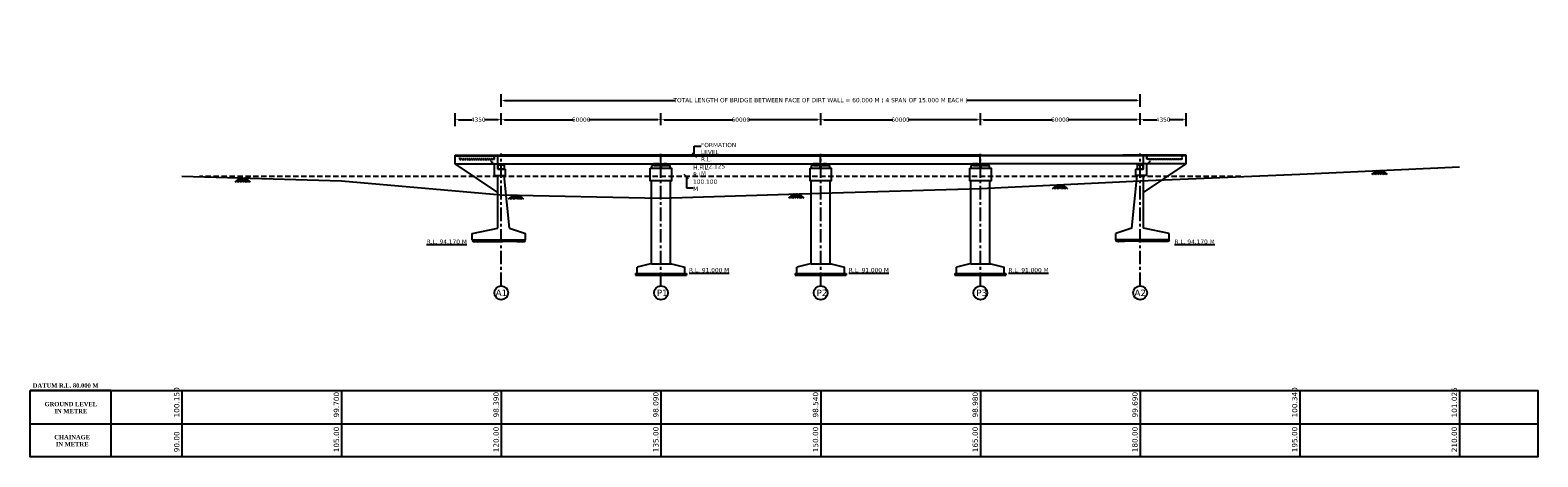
# Model space of a CAD drawing. Header units: millimetres. Extents: x -7746077780 to -3844657605, y -13315294818 to -6656873469.
# Tile 1 of 129: x -7746077780 to -7746006975, y -13315294818 to -13315274785. Entities that reach past the tile are written whole.
import ezdxf

# ---------------------------------------------------------------- set-up
doc = ezdxf.new("R2010")
doc.units = ezdxf.units.MM
doc.header["$MEASUREMENT"] = 0
doc.header["$PDMODE"] = 2
for name, pattern in [('CENTER', [50.8, 31.75, -6.35, 6.35, -6.35]), ('HIDDEN', [0.375, 0.25, -0.125]), ('HIDDEN2', [4.7625, 3.175, -1.5875])]:
    doc.linetypes.add(name, pattern=pattern)
for name, color, linetype in [('CHAINAGE', 7, 'Continuous'), ('GROUND_LVL', 114, 'Continuous'), ('H.F.L.', 7, 'Continuous'), ('TEX', 6, 'Continuous'), ('TEXT', 7, 'Continuous')]:
    doc.layers.add(name, color=color, linetype=linetype)
doc.layers.add('DIMENTION', color=7, linetype='Continuous', lineweight=9)
doc.styles.get("Standard").update_dxf_attribs({"font": 'verdana.ttf', "height": 250})
doc.dimstyles.new('ISO-25', dxfattribs={"dimtxt": 250, "dimasz": 200, "dimexe": 200, "dimexo": 200, "dimgap": 0.02, "dimtad": 0, "dimtih": 1, "dimtoh": 1, "dimdec": 0, "dimdsep": 46, "dimtxsty": 'Standard', "dimblk": 'OBLIQUE', "dimcen": 150, "dimclrd": 1, "dimclre": 1, "dimclrt": 1, "dimadec": 0, "dimazin": 0, "dimtfac": 1, "dimtdec": 0, "dimtmove": 2, "dimatfit": 3, "dimldrblk": 'OBLIQUE', "dimfxl": 0, "dimarcsym": 0})
doc.dimstyles.new('ISO-25--------8', dxfattribs={"dimtxt": 200, "dimasz": 150, "dimexe": 300, "dimexo": 300, "dimgap": 0.02, "dimtad": 0, "dimtih": 1, "dimtoh": 1, "dimdec": 0, "dimlfac": 8, "dimdsep": 46, "dimtxsty": 'Standard', "dimcen": 150, "dimclrd": 1, "dimclre": 1, "dimclrt": 1, "dimadec": 0, "dimazin": 0, "dimtfac": 1, "dimtdec": 0, "dimtmove": 2, "dimatfit": 3, "dimfxl": 0, "dimarcsym": 0})

# ---------------------------------------------------------------- blocks, each defined once
blk = doc.blocks.new('*D125')
at = {"layer": 'Defpoints', "color": 0, "ltscale": 20, "transparency": 16777216}
for p in [(-7746025655.14999, -13315278089.02644), (-7746055655.14999, -13315278689.02644), (-7746025655.14999, -13315278689.02644)]:
    blk.add_point(p, dxfattribs=at)
at = {"layer": 'TEX', "color": 1, "lineweight": -2, "ltscale": 20, "transparency": 16777216}
for p, q in [((-7746055655.14999, -13315278389.02644), (-7746055655.14999, -13315277789.02644)), ((-7746055505.14999, -13315278089.02644), (-7746047499.366096, -13315278089.02644)), ((-7746025805.14999, -13315278089.02644), (-7746033810.933884, -13315278089.02644)), ((-7746025655.14999, -13315278389.02644), (-7746025655.14999, -13315277789.02644))]:
    blk.add_line(p, q, dxfattribs=at)
at = {"layer": 'TEX', "color": 1, "ltscale": 20, "transparency": 16777216}
for points in [[(-7746055505.14999, -13315278064.02644), (-7746055505.14999, -13315278114.02644), (-7746055655.14999, -13315278089.02644)], [(-7746025805.14999, -13315278064.02644), (-7746025805.14999, -13315278114.02644), (-7746025655.14999, -13315278089.02644)]]:
    blk.add_solid(points, dxfattribs=at)
at = {"layer": 'TEX', "color": 1, "ltscale": 20, "transparency": 16777216, "insert": (-7746040655.14999, -13315278089.02644), "char_height": 200, "attachment_point": 5}
blk.add_mtext('TOTAL LENGTH OF BRIDGE BETWEEN FACE OF DIRT WALL = 60.000 M ( 4 SPAN OF 15.000 M EACH )', dxfattribs=at)
blk = doc.blocks.new('*D119')
at = {"layer": 'Defpoints', "color": 0, "ltscale": 20, "transparency": 16777216}
for p in [(-7746055655.14999, -13315278989.02644), (-7746057820.89999, -13315279598.513109), (-7746055655.14999, -13315279526.013109)]:
    blk.add_point(p, dxfattribs=at)
at = {"layer": 'TEX', "color": 1, "lineweight": -2, "ltscale": 20, "transparency": 16777216}
for p, q in [((-7746057820.89999, -13315279298.513109), (-7746057820.89999, -13315278689.02644)), ((-7746055655.14999, -13315279226.013109), (-7746055655.14999, -13315278689.02644)), ((-7746057670.89999, -13315278989.02644), (-7746057025.788321, -13315278989.02644)), ((-7746055805.14999, -13315278989.02644), (-7746056450.26166, -13315278989.02644))]:
    blk.add_line(p, q, dxfattribs=at)
at = {"layer": 'TEX', "color": 1, "ltscale": 20, "transparency": 16777216}
for points in [[(-7746057670.89999, -13315278964.02644), (-7746057670.89999, -13315279014.02644), (-7746057820.89999, -13315278989.02644)], [(-7746055805.14999, -13315278964.02644), (-7746055805.14999, -13315279014.02644), (-7746055655.14999, -13315278989.02644)]]:
    blk.add_solid(points, dxfattribs=at)
at = {"layer": 'TEX', "color": 1, "ltscale": 20, "transparency": 16777216, "insert": (-7746056738.02499, -13315278989.02644), "char_height": 200, "attachment_point": 5}
blk.add_mtext('4350', dxfattribs=at)
blk = doc.blocks.new('*D120')
at = {"layer": 'Defpoints', "color": 0, "ltscale": 20, "transparency": 16777216}
for p in [(-7746048155.14999, -13315278989.02644), (-7746055655.14999, -13315279526.013109), (-7746048155.14999, -13315279548.323099)]:
    blk.add_point(p, dxfattribs=at)
at = {"layer": 'TEX', "color": 1, "lineweight": -2, "ltscale": 20, "transparency": 16777216}
for p, q in [((-7746055655.14999, -13315279226.013109), (-7746055655.14999, -13315278689.02644)), ((-7746048155.14999, -13315279248.323099), (-7746048155.14999, -13315278689.02644)), ((-7746055505.14999, -13315278989.02644), (-7746052262.704237, -13315278989.02644)), ((-7746048305.14999, -13315278989.02644), (-7746051547.595743, -13315278989.02644))]:
    blk.add_line(p, q, dxfattribs=at)
at = {"layer": 'TEX', "color": 1, "ltscale": 20, "transparency": 16777216}
for points in [[(-7746055505.14999, -13315278964.02644), (-7746055505.14999, -13315279014.02644), (-7746055655.14999, -13315278989.02644)], [(-7746048305.14999, -13315278964.02644), (-7746048305.14999, -13315279014.02644), (-7746048155.14999, -13315278989.02644)]]:
    blk.add_solid(points, dxfattribs=at)
at = {"layer": 'TEX', "color": 1, "ltscale": 20, "transparency": 16777216, "insert": (-7746051905.14999, -13315278989.02644), "char_height": 200, "attachment_point": 5}
blk.add_mtext('60000', dxfattribs=at)
blk = doc.blocks.new('*D121')
at = {"layer": 'Defpoints', "color": 0, "ltscale": 20, "transparency": 16777216}
for p in [(-7746040655.14999, -13315278989.02644), (-7746048155.14999, -13315279548.323099), (-7746040655.14999, -13315279548.323099)]:
    blk.add_point(p, dxfattribs=at)
at = {"layer": 'TEX', "color": 1, "lineweight": -2, "ltscale": 20, "transparency": 16777216}
for p, q in [((-7746048155.14999, -13315279248.323099), (-7746048155.14999, -13315278689.02644)), ((-7746040655.14999, -13315279248.323099), (-7746040655.14999, -13315278689.02644)), ((-7746048005.14999, -13315278989.02644), (-7746044762.704237, -13315278989.02644)), ((-7746040805.14999, -13315278989.02644), (-7746044047.595743, -13315278989.02644))]:
    blk.add_line(p, q, dxfattribs=at)
at = {"layer": 'TEX', "color": 1, "ltscale": 20, "transparency": 16777216}
for points in [[(-7746048005.14999, -13315278964.02644), (-7746048005.14999, -13315279014.02644), (-7746048155.14999, -13315278989.02644)], [(-7746040805.14999, -13315278964.02644), (-7746040805.14999, -13315279014.02644), (-7746040655.14999, -13315278989.02644)]]:
    blk.add_solid(points, dxfattribs=at)
at = {"layer": 'TEX', "color": 1, "ltscale": 20, "transparency": 16777216, "insert": (-7746044405.14999, -13315278989.02644), "char_height": 200, "attachment_point": 5}
blk.add_mtext('60000', dxfattribs=at)
blk = doc.blocks.new('*D122')
at = {"layer": 'Defpoints', "color": 0, "ltscale": 20, "transparency": 16777216}
for p in [(-7746033155.14999, -13315278989.02644), (-7746040655.14999, -13315279548.323099), (-7746033155.14999, -13315279548.323099)]:
    blk.add_point(p, dxfattribs=at)
at = {"layer": 'TEX', "color": 1, "lineweight": -2, "ltscale": 20, "transparency": 16777216}
for p, q in [((-7746040655.14999, -13315279248.323099), (-7746040655.14999, -13315278689.02644)), ((-7746033155.14999, -13315279248.323099), (-7746033155.14999, -13315278689.02644)), ((-7746040505.14999, -13315278989.02644), (-7746037262.704237, -13315278989.02644)), ((-7746033305.14999, -13315278989.02644), (-7746036547.595743, -13315278989.02644))]:
    blk.add_line(p, q, dxfattribs=at)
at = {"layer": 'TEX', "color": 1, "ltscale": 20, "transparency": 16777216}
for points in [[(-7746040505.14999, -13315278964.02644), (-7746040505.14999, -13315279014.02644), (-7746040655.14999, -13315278989.02644)], [(-7746033305.14999, -13315278964.02644), (-7746033305.14999, -13315279014.02644), (-7746033155.14999, -13315278989.02644)]]:
    blk.add_solid(points, dxfattribs=at)
at = {"layer": 'TEX', "color": 1, "ltscale": 20, "transparency": 16777216, "insert": (-7746036905.14999, -13315278989.02644), "char_height": 200, "attachment_point": 5}
blk.add_mtext('60000', dxfattribs=at)
blk = doc.blocks.new('*D123')
at = {"layer": 'Defpoints', "color": 0, "ltscale": 20, "transparency": 16777216}
for p in [(-7746025655.14999, -13315278989.02644), (-7746033155.14999, -13315279548.323099), (-7746025655.14999, -13315279526.013109)]:
    blk.add_point(p, dxfattribs=at)
at = {"layer": 'TEX', "color": 1, "lineweight": -2, "ltscale": 20, "transparency": 16777216}
for p, q in [((-7746033155.14999, -13315279248.323099), (-7746033155.14999, -13315278689.02644)), ((-7746025655.14999, -13315279226.013109), (-7746025655.14999, -13315278689.02644)), ((-7746033005.14999, -13315278989.02644), (-7746029762.704237, -13315278989.02644)), ((-7746025805.14999, -13315278989.02644), (-7746029047.595743, -13315278989.02644))]:
    blk.add_line(p, q, dxfattribs=at)
at = {"layer": 'TEX', "color": 1, "ltscale": 20, "transparency": 16777216}
for points in [[(-7746033005.14999, -13315278964.02644), (-7746033005.14999, -13315279014.02644), (-7746033155.14999, -13315278989.02644)], [(-7746025805.14999, -13315278964.02644), (-7746025805.14999, -13315279014.02644), (-7746025655.14999, -13315278989.02644)]]:
    blk.add_solid(points, dxfattribs=at)
at = {"layer": 'TEX', "color": 1, "ltscale": 20, "transparency": 16777216, "insert": (-7746029405.14999, -13315278989.02644), "char_height": 200, "attachment_point": 5}
blk.add_mtext('60000', dxfattribs=at)
blk = doc.blocks.new('*D124')
at = {"layer": 'Defpoints', "color": 0, "ltscale": 20, "transparency": 16777216}
for p in [(-7746025655.14999, -13315278989.02644), (-7746025655.14999, -13315279526.013109), (-7746023489.39999, -13315279598.513109)]:
    blk.add_point(p, dxfattribs=at)
at = {"layer": 'TEX', "color": 1, "lineweight": -2, "ltscale": 20, "transparency": 16777216}
for p, q in [((-7746025655.14999, -13315279226.013109), (-7746025655.14999, -13315278689.02644)), ((-7746023489.39999, -13315279298.513109), (-7746023489.39999, -13315278689.02644)), ((-7746025505.14999, -13315278989.02644), (-7746024860.038321, -13315278989.02644)), ((-7746023639.39999, -13315278989.02644), (-7746024284.51166, -13315278989.02644))]:
    blk.add_line(p, q, dxfattribs=at)
at = {"layer": 'TEX', "color": 1, "ltscale": 20, "transparency": 16777216}
for points in [[(-7746025505.14999, -13315278964.02644), (-7746025505.14999, -13315279014.02644), (-7746025655.14999, -13315278989.02644)], [(-7746023639.39999, -13315278964.02644), (-7746023639.39999, -13315279014.02644), (-7746023489.39999, -13315278989.02644)]]:
    blk.add_solid(points, dxfattribs=at)
at = {"layer": 'TEX', "color": 1, "ltscale": 20, "transparency": 16777216, "insert": (-7746024572.27499, -13315278989.02644), "char_height": 200, "attachment_point": 5}
blk.add_mtext('4350', dxfattribs=at)

msp = doc.modelspace()

# ---------------------------------------------------------------- hatches: boundary and pattern name
at = {"linetype": 'Continuous', "ltscale": 0.05}
h = msp.add_hatch(dxfattribs=at)
h.set_pattern_fill('ANSI31', color=252, scale=100, style=0)
h.set_pattern_definition([(135, (-9682580440.287, -9986459613.323), (8.83883476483, 8.83883476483), [])])
h.paths.add_polyline_path([(-7746048260.14999, -13315281061.039221), (-7746048260.14999, -13315281136.039221), (-7746048435.14999, -13315281136.039221), (-7746048435.14999, -13315281061.039221)])
h.paths.add_polyline_path([(-7746048435.14999, -13315281136.039221), (-7746048510.14999, -13315281136.039221), (-7746048510.14999, -13315281061.039221), (-7746048435.14999, -13315281061.039221)])
h = msp.add_hatch(dxfattribs=at)
h.set_pattern_fill('ANSI31', color=252, scale=100, style=0)
h.set_pattern_definition([(45, (-5809515870.013, -9986459613.323), (-8.83883476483, 8.83883476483), [])])
h.paths.add_polyline_path([(-7746048050.14999, -13315281061.039221), (-7746048050.14999, -13315281136.039221), (-7746047875.14999, -13315281136.039221), (-7746047875.14999, -13315281061.039221)])
h.paths.add_polyline_path([(-7746047875.14999, -13315281136.039221), (-7746047800.14999, -13315281136.039221), (-7746047800.149991, -13315281061.039221), (-7746047875.14999, -13315281061.039221)])
h = msp.add_hatch(dxfattribs=at)
h.set_pattern_fill('ANSI31', color=252, scale=100, style=0)
h.set_pattern_definition([(135, (-9682572940.287, -9986459613.323), (8.83883476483, 8.83883476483), [])])
h.paths.add_polyline_path([(-7746040760.14999, -13315281061.039221), (-7746040760.14999, -13315281136.039221), (-7746040935.14999, -13315281136.039221), (-7746040935.14999, -13315281061.039221)])
h.paths.add_polyline_path([(-7746040935.14999, -13315281136.039221), (-7746041010.14999, -13315281136.039221), (-7746041010.14999, -13315281061.039221), (-7746040935.14999, -13315281061.039221)])
h = msp.add_hatch(dxfattribs=at)
h.set_pattern_fill('ANSI31', color=252, scale=100, style=0)
h.set_pattern_definition([(45, (-5809508370.013, -9986459613.323), (-8.83883476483, 8.83883476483), [])])
h.paths.add_polyline_path([(-7746040550.14999, -13315281061.039221), (-7746040550.14999, -13315281136.039221), (-7746040375.14999, -13315281136.039221), (-7746040375.14999, -13315281061.039221)])
h.paths.add_polyline_path([(-7746040375.14999, -13315281136.039221), (-7746040300.14999, -13315281136.039221), (-7746040300.149991, -13315281061.039221), (-7746040375.14999, -13315281061.039221)])
h = msp.add_hatch(dxfattribs=at)
h.set_pattern_fill('ANSI31', color=252, scale=100, style=0)
h.set_pattern_definition([(135, (-9682565440.287, -9986459613.323), (8.83883476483, 8.83883476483), [])])
h.paths.add_polyline_path([(-7746033260.14999, -13315281061.039221), (-7746033260.14999, -13315281136.039221), (-7746033435.14999, -13315281136.039221), (-7746033435.14999, -13315281061.039221)])
h.paths.add_polyline_path([(-7746033435.14999, -13315281136.039221), (-7746033510.14999, -13315281136.039221), (-7746033510.14999, -13315281061.039221), (-7746033435.14999, -13315281061.039221)])
h = msp.add_hatch(dxfattribs=at)
h.set_pattern_fill('ANSI31', color=252, scale=100, style=0)
h.set_pattern_definition([(45, (-5809500870.013, -9986459613.323), (-8.83883476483, 8.83883476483), [])])
h.paths.add_polyline_path([(-7746033050.14999, -13315281061.039221), (-7746033050.14999, -13315281136.039221), (-7746032875.14999, -13315281136.039221), (-7746032875.14999, -13315281061.039221)])
h.paths.add_polyline_path([(-7746032875.14999, -13315281136.039221), (-7746032800.14999, -13315281136.039221), (-7746032800.149991, -13315281061.039221), (-7746032875.14999, -13315281061.039221)])
h = msp.add_hatch(dxfattribs=at)
h.set_pattern_fill('AR-CONC', color=252, scale=10, style=0)
h.set_pattern_definition([(50, (-5809517225.01, -9986458763.323), (71.7260182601, -6.2752134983), [7.5, -82.5]), (355, (-5809517225.01, -9986458763.32), (-13.8751333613, 75.21921337), [6, -66]), (100.4514, (-5809517219.036, -9986458763.846), (57.8509381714, 68.9439542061), [6.374019, -70.1142112]), (46.1842, (-5809517225.01, -9986458743.32), (106.7241048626, -16.551901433), [11.25, -123.75]), (96.6356, (-5809517216.12, -9986458744.7), (93.466270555, 97.41178709), [9.5610288, -105.1713]), (351.1842, (-5809517225.01, -9986458743.32), (93.4661945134, 97.4118600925), [9, -99]), (21, (-5809517215.01, -9986458748.323), (59.69070521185, -40.2618890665), [7.5, -82.5]), (326, (-5809517215.01, -9986458748.32), (24.3315331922, 72.5150045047), [6, -66]), (71.4514, (-5809517210.04, -9986458751.68), (84.0222628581, 32.253049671), [6.374019, -70.1142112]), (37.5, (-5809517225.013, -9986458763.323), (1.21598553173, 33.28938538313), [0, -65.2, 0, -67, 0, -66.25]), (7.5, (-5809517225.013, -9986458763.323), (26.3069537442, 39.44117118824), [0, -38.2, 0, -63.7, 0, -25.25]), (327.5, (-5809517247.313, -9986458763.323), (53.38224361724, -2.25548717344), [0, -25, 0, -78, 0, -103.5]), (317.5, (-5809517257.313, -9986458763.323), (58.31861693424, 10.01049823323), [0, -32.5, 0, -51.8, 0, -73.5])])
h.paths.add_polyline_path([(-7746049357.57815, -13315286210.469231), (-7746049357.57815, -13315286285.612261), (-7746046952.72183, -13315286285.612261), (-7746046952.72183, -13315286210.469231)])
h = msp.add_hatch(dxfattribs=at)
h.set_pattern_fill('AR-CONC', color=252, scale=10, style=0)
h.set_pattern_definition([(50, (-5809509725.01, -9986458763.323), (71.7260182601, -6.2752134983), [7.5, -82.5]), (355, (-5809509725.01, -9986458763.32), (-13.8751333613, 75.21921337), [6, -66]), (100.4514, (-5809509719.036, -9986458763.846), (57.8509381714, 68.9439542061), [6.374019, -70.1142112]), (46.1842, (-5809509725.01, -9986458743.32), (106.7241048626, -16.551901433), [11.25, -123.75]), (96.6356, (-5809509716.12, -9986458744.7), (93.466270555, 97.41178709), [9.5610288, -105.1713]), (351.1842, (-5809509725.01, -9986458743.32), (93.4661945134, 97.4118600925), [9, -99]), (21, (-5809509715.01, -9986458748.323), (59.69070521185, -40.2618890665), [7.5, -82.5]), (326, (-5809509715.01, -9986458748.32), (24.3315331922, 72.5150045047), [6, -66]), (71.4514, (-5809509710.04, -9986458751.68), (84.0222628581, 32.253049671), [6.374019, -70.1142112]), (37.5, (-5809509725.013, -9986458763.323), (1.21598553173, 33.28938538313), [0, -65.2, 0, -67, 0, -66.25]), (7.5, (-5809509725.013, -9986458763.323), (26.3069537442, 39.44117118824), [0, -38.2, 0, -63.7, 0, -25.25]), (327.5, (-5809509747.313, -9986458763.323), (53.38224361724, -2.25548717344), [0, -25, 0, -78, 0, -103.5]), (317.5, (-5809509757.313, -9986458763.323), (58.31861693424, 10.01049823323), [0, -32.5, 0, -51.8, 0, -73.5])])
h.paths.add_polyline_path([(-7746041857.57815, -13315286210.469231), (-7746041857.57815, -13315286285.612261), (-7746039452.72183, -13315286285.612261), (-7746039452.72183, -13315286210.469231)])
h = msp.add_hatch(dxfattribs=at)
h.set_pattern_fill('AR-CONC', color=252, scale=10, style=0)
h.set_pattern_definition([(50, (-5809502225.01, -9986458763.323), (71.7260182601, -6.2752134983), [7.5, -82.5]), (355, (-5809502225.01, -9986458763.32), (-13.8751333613, 75.21921337), [6, -66]), (100.4514, (-5809502219.036, -9986458763.846), (57.8509381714, 68.9439542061), [6.374019, -70.1142112]), (46.1842, (-5809502225.01, -9986458743.32), (106.7241048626, -16.551901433), [11.25, -123.75]), (96.6356, (-5809502216.12, -9986458744.7), (93.466270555, 97.41178709), [9.5610288, -105.1713]), (351.1842, (-5809502225.01, -9986458743.32), (93.4661945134, 97.4118600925), [9, -99]), (21, (-5809502215.01, -9986458748.323), (59.69070521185, -40.2618890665), [7.5, -82.5]), (326, (-5809502215.01, -9986458748.32), (24.3315331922, 72.5150045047), [6, -66]), (71.4514, (-5809502210.04, -9986458751.68), (84.0222628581, 32.253049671), [6.374019, -70.1142112]), (37.5, (-5809502225.013, -9986458763.323), (1.21598553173, 33.28938538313), [0, -65.2, 0, -67, 0, -66.25]), (7.5, (-5809502225.013, -9986458763.323), (26.3069537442, 39.44117118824), [0, -38.2, 0, -63.7, 0, -25.25]), (327.5, (-5809502247.313, -9986458763.323), (53.38224361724, -2.25548717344), [0, -25, 0, -78, 0, -103.5]), (317.5, (-5809502257.313, -9986458763.323), (58.31861693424, 10.01049823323), [0, -32.5, 0, -51.8, 0, -73.5])])
h.paths.add_polyline_path([(-7746034357.57815, -13315286210.469231), (-7746034357.57815, -13315286285.612261), (-7746031952.72183, -13315286285.612261), (-7746031952.72183, -13315286210.469231)])
at = {"layer": 'TEX', "ltscale": 20}
h = msp.add_hatch(dxfattribs=at)
h.set_pattern_fill('AR-CONC', color=252, scale=10, style=0)
h.set_pattern_definition([(50, (-5809511664.65, -9986449475.67), (71.7260182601, -6.2752134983), [7.5, -82.5]), (355, (-5809511664.65, -9986449475.67), (-13.8751333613, 75.21921337), [6, -66]), (100.4514, (-5809511658.67, -9986449476.19), (57.8509381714, 68.9439542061), [6.374019, -70.1142112]), (46.1842, (-5809511664.65, -9986449455.67), (106.7241048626, -16.551901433), [11.25, -123.75]), (96.6356, (-5809511655.76, -9986449457.05), (93.466270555, 97.41178709), [9.5610288, -105.1713]), (351.1842, (-5809511664.65, -9986449455.67), (93.4661945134, 97.4118600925), [9, -99]), (21, (-5809511654.65, -9986449460.67), (59.69070521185, -40.2618890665), [7.5, -82.5]), (326, (-5809511654.65, -9986449460.67), (24.3315331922, 72.5150045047), [6, -66]), (71.4514, (-5809511649.676, -9986449464.025), (84.0222628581, 32.253049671), [6.374019, -70.1142112]), (37.5, (-5809511664.65, -9986449475.67), (1.21598553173, 33.28938538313), [0, -65.2, 0, -67, 0, -66.25]), (7.5, (-5809511664.65, -9986449475.67), (26.3069537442, 39.44117118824), [0, -38.2, 0, -63.7, 0, -25.25]), (327.5, (-5809511686.95, -9986449475.67), (53.38224361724, -2.25548717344), [0, -25, 0, -78, 0, -103.5]), (317.5, (-5809511696.95, -9986449475.67), (58.31861693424, 10.01049823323), [0, -32.5, 0, -51.8, 0, -73.5])])
h.paths.add_polyline_path([(-7746057014.64999, -13315284625.66942), (-7746056979.64999, -13315284700.66943), (-7746056769.649988, -13315284725.66943), (-7746056289.649988, -13315284700.66943), (-7746055929.650003, -13315284700.66942), (-7746055584.650002, -13315284705.66943), (-7746055204.649988, -13315284695.66943), (-7746054649.649992, -13315284720.66943), (-7746054559.64999, -13315284700.66942), (-7746054514.64999, -13315284625.66943)])
h = msp.add_hatch(dxfattribs=at)
h.set_pattern_fill('AR-CONC', color=252, scale=10, style=0)
h.set_pattern_definition([(130, (-9682569645.65, -9986449475.67), (-71.7260182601, -6.2752134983), [7.5, -82.5]), (185, (-9682569645.65, -9986449475.67), (13.8751333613, 75.21921337), [6, -66]), (79.5486, (-9682569651.63, -9986449476.19), (-57.8509381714, 68.9439542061), [6.374019, -70.1142112]), (133.8158, (-9682569645.65, -9986449455.67), (-106.7241048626, -16.551901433), [11.25, -123.75]), (83.3644, (-9682569654.54, -9986449457.05), (-93.466270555, 97.41178709), [9.5610288, -105.1713]), (188.8158, (-9682569645.65, -9986449455.67), (-93.4661945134, 97.4118600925), [9, -99]), (159, (-9682569655.65, -9986449460.67), (-59.69070521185, -40.2618890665), [7.5, -82.5]), (214, (-9682569655.65, -9986449460.67), (-24.3315331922, 72.5150045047), [6, -66]), (108.5486, (-9682569660.624, -9986449464.025), (-84.0222628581, 32.253049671), [6.374019, -70.1142112]), (142.5, (-9682569645.65, -9986449475.67), (-1.21598553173, 33.28938538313), [0, -65.2, 0, -67, 0, -66.25]), (172.5, (-9682569645.65, -9986449475.67), (-26.3069537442, 39.44117118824), [0, -38.2, 0, -63.7, 0, -25.25]), (212.5, (-9682569623.35, -9986449475.67), (-53.38224361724, -2.25548717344), [0, -25, 0, -78, 0, -103.5]), (222.5, (-9682569613.35, -9986449475.67), (-58.31861693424, 10.01049823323), [0, -32.5, 0, -51.8, 0, -73.5])])
h.paths.add_polyline_path([(-7746024295.649992, -13315284625.66942), (-7746024330.649992, -13315284700.66943), (-7746024540.649995, -13315284725.66943), (-7746025020.649994, -13315284700.66943), (-7746025380.649979, -13315284700.66942), (-7746025725.649982, -13315284705.66943), (-7746026105.649995, -13315284695.66943), (-7746026660.64999, -13315284720.66943), (-7746026750.649994, -13315284700.66942), (-7746026795.649992, -13315284625.66943)])

# ---------------------------------------------------------------- linework, layer by layer
at = {"color": 252, "linetype": 'Continuous', "ltscale": 0.05}
for p, q in [((-7746048160.14999, -13315280648.513109), (-7746055655.14999, -13315280648.513109)), ((-7746055655.14999, -13315280686.09211), (-7746048160.14999, -13315280686.0921)), ((-7746048160.14999, -13315281061.039221), (-7746048160.14999, -13315280648.513109)), ((-7746040660.14999, -13315280648.513109), (-7746048155.14999, -13315280648.513109)), ((-7746048155.14999, -13315280686.09211), (-7746040660.14999, -13315280686.0921)), ((-7746040660.14999, -13315281061.039221), (-7746040660.14999, -13315280648.513109)), ((-7746033160.14999, -13315280648.513109), (-7746040655.14999, -13315280648.513109)), ((-7746040655.14999, -13315280686.09211), (-7746033160.14999, -13315280686.0921)), ((-7746033160.14999, -13315281061.039221), (-7746033160.14999, -13315280648.513109)), ((-7746033150.14999, -13315280648.513109), (-7746025655.14999, -13315280648.513109)), ((-7746025655.14999, -13315280686.09211), (-7746033150.14999, -13315280686.0921)), ((-7746055655.14999, -13315281061.039221), (-7746048160.14999, -13315281061.039221)), ((-7746048185.137115, -13315281136.039221), (-7746048585.162865, -13315281136.039221)), ((-7746048585.162865, -13315281260.87911), (-7746048585.162865, -13315281136.039221)), ((-7746048510.14999, -13315281136.039221), (-7746048510.14999, -13315281061.039221)), ((-7746048260.14999, -13315281061.039221), (-7746048510.14999, -13315281061.039221)), ((-7746048428.264939, -13315281061.039221), (-7746048292.035042, -13315281061.039221)), ((-7746048260.14999, -13315281136.039221), (-7746048260.14999, -13315281061.039221)), ((-7746048185.137115, -13315281260.87911), (-7746048185.137115, -13315281136.039221)), ((-7746048155.14999, -13315281061.039221), (-7746040660.14999, -13315281061.039221)), ((-7746048125.162865, -13315281136.039221), (-7746047725.137115, -13315281136.039221)), ((-7746048125.162865, -13315281260.87911), (-7746048125.162865, -13315281136.039221)), ((-7746048050.14999, -13315281136.039221), (-7746048050.14999, -13315281061.039221)), ((-7746048050.14999, -13315281061.039221), (-7746047800.14999, -13315281061.039221)), ((-7746047882.035042, -13315281061.039221), (-7746048018.26494, -13315281061.039221)), ((-7746047800.14999, -13315281136.039221), (-7746047800.14999, -13315281061.039221)), ((-7746047725.137115, -13315281260.87911), (-7746047725.137115, -13315281136.039221)), ((-7746041085.162865, -13315281260.87911), (-7746041085.162865, -13315281136.039221)), ((-7746040685.137115, -13315281136.039221), (-7746041085.162865, -13315281136.039221)), ((-7746040760.14999, -13315281061.039221), (-7746041010.14999, -13315281061.039221)), ((-7746041010.14999, -13315281136.039221), (-7746041010.14999, -13315281061.039221)), ((-7746040928.264939, -13315281061.039221), (-7746040792.035042, -13315281061.039221)), ((-7746040760.14999, -13315281136.039221), (-7746040760.14999, -13315281061.039221)), ((-7746040685.137115, -13315281260.87911), (-7746040685.137115, -13315281136.039221)), ((-7746040655.14999, -13315281061.039221), (-7746033160.14999, -13315281061.039221)), ((-7746040625.162865, -13315281260.87911), (-7746040625.162865, -13315281136.039221)), ((-7746040625.162865, -13315281136.039221), (-7746040225.137115, -13315281136.039221)), ((-7746040550.14999, -13315281061.039221), (-7746040300.14999, -13315281061.039221)), ((-7746040550.14999, -13315281136.039221), (-7746040550.14999, -13315281061.039221)), ((-7746040382.035042, -13315281061.039221), (-7746040518.26494, -13315281061.039221)), ((-7746040300.14999, -13315281136.039221), (-7746040300.14999, -13315281061.039221)), ((-7746040225.137115, -13315281260.87911), (-7746040225.137115, -13315281136.039221)), ((-7746033585.162865, -13315281260.87911), (-7746033585.162865, -13315281136.039221)), ((-7746033185.137115, -13315281136.039221), (-7746033585.162865, -13315281136.039221)), ((-7746033260.14999, -13315281061.039221), (-7746033510.14999, -13315281061.039221)), ((-7746033510.14999, -13315281136.039221), (-7746033510.14999, -13315281061.039221)), ((-7746033428.264939, -13315281061.039221), (-7746033292.035042, -13315281061.039221)), ((-7746033260.14999, -13315281136.039221), (-7746033260.14999, -13315281061.039221)), ((-7746033185.137115, -13315281260.87911), (-7746033185.137115, -13315281136.039221)), ((-7746025655.14999, -13315281061.039221), (-7746033150.14999, -13315281061.039221)), ((-7746033125.162865, -13315281260.87911), (-7746033125.162865, -13315281136.039221)), ((-7746033125.162865, -13315281136.039221), (-7746032725.137115, -13315281136.039221)), ((-7746033050.14999, -13315281061.039221), (-7746032800.14999, -13315281061.039221)), ((-7746033050.14999, -13315281136.039221), (-7746033050.14999, -13315281061.039221)), ((-7746032882.035042, -13315281061.039221), (-7746033018.26494, -13315281061.039221)), ((-7746032800.14999, -13315281136.039221), (-7746032800.14999, -13315281061.039221)), ((-7746032725.137115, -13315281260.87911), (-7746032725.137115, -13315281136.039221)), ((-7746048605.14999, -13315281860.616461), (-7746048647.64999, -13315281860.616461)), ((-7746048605.14999, -13315285760.616461), (-7746048605.14999, -13315281860.616461)), ((-7746047705.14999, -13315281860.616461), (-7746047662.64999, -13315281860.616461)), ((-7746047705.14999, -13315285760.616461), (-7746047705.14999, -13315281860.616461)), ((-7746041105.14999, -13315281860.616461), (-7746041147.64999, -13315281860.616461)), ((-7746041105.14999, -13315285760.616461), (-7746041105.14999, -13315281860.616461)), ((-7746040205.14999, -13315285760.616461), (-7746040205.14999, -13315281860.616461)), ((-7746040205.14999, -13315281860.616461), (-7746040162.64999, -13315281860.616461)), ((-7746033605.14999, -13315281860.616461), (-7746033647.64999, -13315281860.616461)), ((-7746033605.14999, -13315285760.616461), (-7746033605.14999, -13315281860.616461)), ((-7746032705.14999, -13315285760.616461), (-7746032705.14999, -13315281860.616461)), ((-7746032705.14999, -13315281860.616461), (-7746032662.64999, -13315281860.616461)), ((-7746047704.269363, -13315282965.94142), (-7746047704.269363, -13315282908.098181)), ((-7746040204.269363, -13315282965.94142), (-7746040204.269363, -13315282908.098181)), ((-7746032704.269363, -13315282965.94142), (-7746032704.269363, -13315282908.098181)), ((-7746048647.64999, -13315285760.616461), (-7746049280.14999, -13315285910.469231)), ((-7746048605.14999, -13315285760.616461), (-7746048647.64999, -13315285760.616461)), ((-7746048605.14999, -13315285760.616461), (-7746047705.14999, -13315285760.616461)), ((-7746047705.14999, -13315285760.616461), (-7746047662.64999, -13315285760.616461)), ((-7746047662.64999, -13315285760.616461), (-7746047030.14999, -13315285910.469231)), ((-7746041147.64999, -13315285760.616461), (-7746041780.14999, -13315285910.469231)), ((-7746041105.14999, -13315285760.616461), (-7746041147.64999, -13315285760.616461)), ((-7746041105.14999, -13315285760.616461), (-7746040205.14999, -13315285760.616461)), ((-7746040205.14999, -13315285760.616461), (-7746040162.64999, -13315285760.616461)), ((-7746040162.64999, -13315285760.616461), (-7746039530.14999, -13315285910.469231)), ((-7746033647.64999, -13315285760.616461), (-7746034280.14999, -13315285910.469231)), ((-7746033605.14999, -13315285760.616461), (-7746033647.64999, -13315285760.616461)), ((-7746033605.14999, -13315285760.616461), (-7746032705.14999, -13315285760.616461)), ((-7746032705.14999, -13315285760.616461), (-7746032662.64999, -13315285760.616461)), ((-7746032662.64999, -13315285760.616461), (-7746032030.14999, -13315285910.469231)), ((-7746049357.57815, -13315286210.469231), (-7746049357.57815, -13315286285.612261)), ((-7746049357.57815, -13315286210.469231), (-7746046952.72183, -13315286210.469231)), ((-7746049357.57815, -13315286285.612261), (-7746046952.72183, -13315286285.612261)), ((-7746049280.14999, -13315286210.469231), (-7746049280.14999, -13315285910.469231)), ((-7746047030.14999, -13315286210.469231), (-7746047030.14999, -13315285910.469231)), ((-7746046952.72183, -13315286210.469231), (-7746046952.72183, -13315286285.612261)), ((-7746041857.57815, -13315286210.469231), (-7746039452.72183, -13315286210.469231)), ((-7746041857.57815, -13315286210.469231), (-7746041857.57815, -13315286285.612261)), ((-7746041857.57815, -13315286285.612261), (-7746039452.72183, -13315286285.612261)), ((-7746041780.14999, -13315286210.469231), (-7746041780.14999, -13315285910.469231)), ((-7746039530.14999, -13315286210.469231), (-7746039530.14999, -13315285910.469231)), ((-7746039452.72183, -13315286210.469231), (-7746039452.72183, -13315286285.612261)), ((-7746034357.57815, -13315286210.469231), (-7746031952.72183, -13315286210.469231)), ((-7746034357.57815, -13315286210.469231), (-7746034357.57815, -13315286285.612261)), ((-7746034357.57815, -13315286285.612261), (-7746031952.72183, -13315286285.612261)), ((-7746034280.14999, -13315286210.469231), (-7746034280.14999, -13315285910.469231)), ((-7746032030.14999, -13315286210.469231), (-7746032030.14999, -13315285910.469231)), ((-7746031952.72183, -13315286210.469231), (-7746031952.72183, -13315286285.612261))]:
    msp.add_line(p, q, dxfattribs=at)
for points in [[(-7746048655.14999, -13315281260.87911), (-7746047655.14999, -13315281260.87911), (-7746047655.14999, -13315281858.993629), (-7746048655.14999, -13315281858.993629)], [(-7746041155.14999, -13315281260.87911), (-7746040155.14999, -13315281260.87911), (-7746040155.14999, -13315281858.993629), (-7746041155.14999, -13315281858.993629)], [(-7746033655.14999, -13315281260.87911), (-7746032655.14999, -13315281260.87911), (-7746032655.14999, -13315281858.993629), (-7746033655.14999, -13315281858.993629)]]:
    msp.add_lwpolyline(points, close=True, dxfattribs=at)
at = {"layer": 'CHAINAGE', "color": 3}
for p, q in [((-7746073990.437442, -13315291711.013109), (-7746077780.442324, -13315291711.013109)), ((-7746073990.437442, -13315291711.013109), (-7746073990.437442, -13315294818.052891)), ((-7746070655.149991, -13315291711.013109), (-7746070655.149991, -13315294818.052891)), ((-7746063155.149991, -13315291711.013109), (-7746063155.149991, -13315294818.052891)), ((-7746055655.149991, -13315291711.013109), (-7746055655.149991, -13315294818.052891)), ((-7746048155.149991, -13315291711.013109), (-7746048155.149991, -13315294818.052891)), ((-7746040655.149991, -13315291711.013109), (-7746040655.149991, -13315294818.052891)), ((-7746033155.149991, -13315291711.013109), (-7746033155.149991, -13315294818.052891)), ((-7746025655.149991, -13315291711.013109), (-7746025655.149991, -13315294818.052891)), ((-7746018155.149991, -13315291711.013109), (-7746018155.149991, -13315294818.052891)), ((-7746010655.149991, -13315291711.013109), (-7746010655.149991, -13315294818.052891)), ((-7746077780.442324, -13315293264.533001), (-7746006974.795103, -13315293264.533001))]:
    msp.add_line(p, q, dxfattribs=at)
msp.add_lwpolyline([(-7746077780.442324, -13315291711.013109), (-7746006974.795103, -13315291711.013109), (-7746006974.795103, -13315294818.052891), (-7746077780.442324, -13315294818.052891)], close=True, dxfattribs=at)
at = {"layer": 'GROUND_LVL'}
for p, q in [((-7746014545.63275, -13315281369.763109), (-7746014780.946533, -13315281563.770281)), ((-7746014466.997746, -13315281369.763109), (-7746014702.311529, -13315281563.770281)), ((-7746014405.149991, -13315281369.763109), (-7746014640.463775, -13315281563.770281)), ((-7746014578.655033, -13315281369.763109), (-7746014343.341249, -13315281563.770281)), ((-7746014335.571266, -13315281369.7631), (-7746014570.885051, -13315281563.770281)), ((-7746014503.001976, -13315281369.7631), (-7746014267.68819, -13315281563.770281)), ((-7746014259.918209, -13315281369.763109), (-7746014495.231993, -13315281563.770281)), ((-7746014433.423251, -13315281369.763109), (-7746014198.109468, -13315281563.770281)), ((-7746014371.575496, -13315281369.763109), (-7746014136.261713, -13315281563.770281)), ((-7746014292.940493, -13315281369.763109), (-7746014057.626709, -13315281563.770281)), ((-7746067928.872442, -13315281722.015909), (-7746068164.186226, -13315281916.02309)), ((-7746067850.23744, -13315281722.015909), (-7746068085.551222, -13315281916.02309)), ((-7746067788.389685, -13315281722.015909), (-7746068023.703468, -13315281916.02309)), ((-7746067961.894726, -13315281722.015909), (-7746067726.580942, -13315281916.02309)), ((-7746067718.810959, -13315281722.015909), (-7746067954.124744, -13315281916.02309)), ((-7746067886.241669, -13315281722.015909), (-7746067650.927884, -13315281916.02309)), ((-7746067643.157902, -13315281722.015909), (-7746067878.471685, -13315281916.02309)), ((-7746067816.662945, -13315281722.015909), (-7746067581.349161, -13315281916.02309)), ((-7746067754.815189, -13315281722.015909), (-7746067519.501406, -13315281916.02309)), ((-7746067676.180185, -13315281722.015909), (-7746067440.866403, -13315281916.02309)), ((-7746029545.63275, -13315282043.513109), (-7746029780.946533, -13315282237.520281)), ((-7746029466.997746, -13315282043.513109), (-7746029702.311529, -13315282237.520281)), ((-7746029405.149991, -13315282043.513109), (-7746029640.463775, -13315282237.520281)), ((-7746029578.655033, -13315282043.513109), (-7746029343.341249, -13315282237.520281)), ((-7746029335.571266, -13315282043.5131), (-7746029570.885051, -13315282237.520281)), ((-7746029503.001976, -13315282043.5131), (-7746029267.68819, -13315282237.520281)), ((-7746029259.918209, -13315282043.513109), (-7746029495.231993, -13315282237.520281)), ((-7746029433.423251, -13315282043.513109), (-7746029198.109468, -13315282237.520281)), ((-7746029371.575496, -13315282043.513109), (-7746029136.261713, -13315282237.520281)), ((-7746029292.940493, -13315282043.513109), (-7746029057.626709, -13315282237.520281)), ((-7746055094.502943, -13315282530.0357), (-7746055329.816727, -13315282724.04287)), ((-7746055015.867941, -13315282530.0357), (-7746055251.181723, -13315282724.04287)), ((-7746054954.020185, -13315282530.0357), (-7746055189.333969, -13315282724.04287)), ((-7746055127.525227, -13315282530.0357), (-7746054892.211443, -13315282724.04287)), ((-7746054884.44146, -13315282530.0357), (-7746055119.755245, -13315282724.04287)), ((-7746055051.872169, -13315282530.0357), (-7746054816.558385, -13315282724.04287)), ((-7746054808.788403, -13315282530.0357), (-7746055044.102186, -13315282724.04287)), ((-7746054982.293446, -13315282530.0357), (-7746054746.979662, -13315282724.04287)), ((-7746054920.44569, -13315282530.0357), (-7746054685.131907, -13315282724.04287)), ((-7746054841.810686, -13315282530.0357), (-7746054606.496903, -13315282724.04287)), ((-7746041931.101236, -13315282475.07716), (-7746042166.41502, -13315282669.08433)), ((-7746041852.466234, -13315282475.07716), (-7746042087.780016, -13315282669.08433)), ((-7746041790.618479, -13315282475.07716), (-7746042025.932262, -13315282669.08433)), ((-7746041964.12352, -13315282475.07716), (-7746041728.809736, -13315282669.08433)), ((-7746041721.039753, -13315282475.07716), (-7746041956.353539, -13315282669.08433)), ((-7746041888.470463, -13315282475.07716), (-7746041653.156678, -13315282669.08433)), ((-7746041645.386696, -13315282475.07716), (-7746041880.70048, -13315282669.08433)), ((-7746041818.891739, -13315282475.07716), (-7746041583.577955, -13315282669.08433)), ((-7746041757.043983, -13315282475.07716), (-7746041521.7302, -13315282669.08433)), ((-7746041678.408979, -13315282475.07716), (-7746041443.095197, -13315282669.08433))]:
    msp.add_line(p, q, dxfattribs=at)
msp.add_lwpolyline([(-7746070655.149991, -13315281636.013109), (-7746063155.149991, -13315281861.013109), (-7746055655.149991, -13315282516.013109), (-7746048155.149991, -13315282666.013109), (-7746040655.149991, -13315282441.013109), (-7746033155.149991, -13315282221.013109), (-7746025655.149991, -13315281866.013109), (-7746018155.149991, -13315281541.013109), (-7746010655.149991, -13315281198.513109)], dxfattribs=at)
at = {"layer": 'H.F.L.', "color": 1, "linetype": 'HIDDEN', "ltscale": 1000}
msp.add_line((-7746020924.38076, -13315281661.013109), (-7746069821.816658, -13315281661.013109), dxfattribs=at)
at = {"layer": 'TEX', "color": 252, "ltscale": 20}
for p, q in [((-7746057820.89999, -13315281061.013109), (-7746057820.89999, -13315280648.513109)), ((-7746057820.89999, -13315280648.513109), (-7746054850.295153, -13315280648.513109)), ((-7746057820.89999, -13315280686.013109), (-7746054857.553217, -13315280686.013109)), ((-7746055970.89999, -13315280836.013109), (-7746055970.89999, -13315280686.013109)), ((-7746055970.89999, -13315280686.013109), (-7746054857.553217, -13315280686.013109)), ((-7746055820.64999, -13315281311.013109), (-7746055820.64999, -13315280686.013109)), ((-7746055810.64999, -13315281061.013109), (-7746055810.64999, -13315280686.013109)), ((-7746023489.399992, -13315280648.513109), (-7746026460.004831, -13315280648.513109)), ((-7746023489.399992, -13315280686.013109), (-7746026452.746767, -13315280686.013109)), ((-7746025339.399992, -13315280686.013109), (-7746026452.746767, -13315280686.013109)), ((-7746025499.649992, -13315281061.013109), (-7746025499.649992, -13315280686.013109)), ((-7746025489.649992, -13315281311.013109), (-7746025489.649992, -13315280686.013109)), ((-7746025339.399992, -13315280836.013109), (-7746025339.399992, -13315280686.013109)), ((-7746023489.399992, -13315281061.013109), (-7746023489.399992, -13315280648.513109)), ((-7746055814.64999, -13315282411.013109), (-7746057820.89999, -13315281061.013109)), ((-7746057820.89999, -13315281061.013109), (-7746054973.538879, -13315281061.013109)), ((-7746055970.89999, -13315281611.013109), (-7746055970.89999, -13315281061.013109)), ((-7746055970.89999, -13315281611.013109), (-7746055452.14999, -13315281611.013109)), ((-7746055820.64999, -13315281311.013109), (-7746055452.14999, -13315281311.013109)), ((-7746055814.64999, -13315284075.66943), (-7746055814.64999, -13315281611.013109)), ((-7746055810.64999, -13315281061.013109), (-7746054973.538879, -13315281061.013109)), ((-7746055795.64999, -13315281101.013109), (-7746055514.64999, -13315281101.013109)), ((-7746055264.64999, -13315284075.66943), (-7746055514.64999, -13315281611.013109)), ((-7746055452.14999, -13315281611.013109), (-7746055452.14999, -13315281311.013109)), ((-7746023489.399992, -13315281061.013109), (-7746026336.761104, -13315281061.013109)), ((-7746025499.649992, -13315281061.013109), (-7746026336.761104, -13315281061.013109)), ((-7746026045.649992, -13315284075.66943), (-7746025795.649992, -13315281611.013109)), ((-7746025489.649992, -13315281311.013109), (-7746025858.149992, -13315281311.013109)), ((-7746025858.149992, -13315281611.013109), (-7746025858.149992, -13315281311.013109)), ((-7746025339.399992, -13315281611.013109), (-7746025858.149992, -13315281611.013109)), ((-7746025514.649992, -13315281101.013109), (-7746025795.649992, -13315281101.013109)), ((-7746025495.649992, -13315282411.013109), (-7746023489.399992, -13315281061.013109)), ((-7746025495.649992, -13315284075.66943), (-7746025495.649992, -13315281611.013109)), ((-7746025339.399992, -13315281611.013109), (-7746025339.399992, -13315281061.013109)), ((-7746057014.64999, -13315284325.66943), (-7746055814.64999, -13315284075.66943)), ((-7746057014.64999, -13315284625.66943), (-7746057014.64999, -13315284325.66943)), ((-7746055264.64999, -13315284075.66943), (-7746054514.64999, -13315284325.66943)), ((-7746054514.64999, -13315284625.66943), (-7746054514.64999, -13315284325.66943)), ((-7746026045.649992, -13315284075.66943), (-7746026795.649992, -13315284325.66943)), ((-7746026795.649992, -13315284625.66943), (-7746026795.649992, -13315284325.66943)), ((-7746024295.649992, -13315284325.66943), (-7746025495.649992, -13315284075.66943)), ((-7746024295.649992, -13315284625.66943), (-7746024295.649992, -13315284325.66943)), ((-7746057014.64999, -13315284625.66943), (-7746054514.64999, -13315284625.66943)), ((-7746024295.649992, -13315284625.66943), (-7746026795.649992, -13315284625.66943))]:
    msp.add_line(p, q, dxfattribs=at)
at = {"layer": 'TEX', "color": 252, "linetype": 'HIDDEN2', "ltscale": 20}
for p, q in [((-7746057620.89999, -13315280686.013109), (-7746057620.89999, -13315280822.263109)), ((-7746055984.64999, -13315280822.263109), (-7746057620.89999, -13315280822.263109)), ((-7746055984.64999, -13315280822.263109), (-7746055984.64999, -13315280686.013109)), ((-7746025325.649992, -13315280822.263109), (-7746025325.649992, -13315280686.013109)), ((-7746025325.649992, -13315280822.263109), (-7746023689.399992, -13315280822.263109)), ((-7746023689.399992, -13315280686.013109), (-7746023689.399992, -13315280822.263109))]:
    msp.add_line(p, q, dxfattribs=at)
at = {"layer": 'TEX', "color": 4, "linetype": 'CENTER', "ltscale": 20}
for p, q in [((-7746055655.14999, -13315286793.323099), (-7746055655.14999, -13315280576.013109)), ((-7746048155.149991, -13315286793.323099), (-7746048155.14999, -13315280598.323099)), ((-7746040655.149991, -13315286793.323099), (-7746040655.14999, -13315280598.323099)), ((-7746033155.14999, -13315286793.323099), (-7746033155.14999, -13315280598.323099)), ((-7746025655.14999, -13315286793.323099), (-7746025655.14999, -13315280576.013109))]:
    msp.add_line(p, q, dxfattribs=at)
at = {"layer": 'TEX', "color": 252, "linetype": 'HIDDEN2', "ltscale": 20}
for points in [[(-7746057620.89999, -13315280822.263109), (-7746057594.64999, -13315280862.263109), (-7746057464.64999, -13315280862.2631), (-7746057359.64999, -13315280856.013109), (-7746057149.64999, -13315280866.013109), (-7746056734.64999, -13315280861.013109), (-7746056404.64999, -13315280861.013109), (-7746056179.64999, -13315280861.013109), (-7746056144.64999, -13315280861.013109), (-7746056129.64999, -13315280846.013109), (-7746056120.89999, -13315280822.263109)], [(-7746055970.89999, -13315281061.013109), (-7746056120.89999, -13315280986.013109), (-7746056120.89999, -13315280836.013109), (-7746055970.89999, -13315280836.013109), (-7746055970.89999, -13315280836.013109)], [(-7746025339.399992, -13315281061.013109), (-7746025189.399992, -13315280986.013109), (-7746025189.399992, -13315280836.013109), (-7746025339.399992, -13315280836.013109), (-7746025339.399992, -13315280836.013109)], [(-7746023689.399992, -13315280822.263109), (-7746023715.649992, -13315280862.263109), (-7746023845.649992, -13315280862.2631), (-7746023950.649992, -13315280856.013109), (-7746024160.649992, -13315280866.013109), (-7746024575.649992, -13315280861.013109), (-7746024905.649992, -13315280861.013109), (-7746025130.649992, -13315280861.013109), (-7746025165.649992, -13315280861.013109), (-7746025180.649992, -13315280846.013109), (-7746025189.399993, -13315280822.263109)]]:
    msp.add_lwpolyline(points, dxfattribs=at)
at = {"layer": 'TEX', "color": 252, "ltscale": 20}
for points in [[(-7746055795.64999, -13315281101.013109), (-7746055514.64999, -13315281101.013109), (-7746055514.64999, -13315281311.013109), (-7746055795.64999, -13315281311.013109)], [(-7746055755.64999, -13315281061.013109), (-7746055554.64999, -13315281061.013109), (-7746055554.64999, -13315281101.013109), (-7746055755.64999, -13315281101.013109)], [(-7746025514.649992, -13315281101.013109), (-7746025795.649992, -13315281101.013109), (-7746025795.649992, -13315281311.013109), (-7746025514.649992, -13315281311.013109)], [(-7746025554.649992, -13315281061.013109), (-7746025755.649992, -13315281061.013109), (-7746025755.649992, -13315281101.013109), (-7746025554.649992, -13315281101.013109)]]:
    msp.add_lwpolyline(points, close=True, dxfattribs=at)
for points in [[(-7746057014.64999, -13315284625.66943), (-7746056979.64999, -13315284700.66943), (-7746056769.64999, -13315284725.66943), (-7746056289.64999, -13315284700.66943), (-7746055929.64999, -13315284700.66943), (-7746055584.64999, -13315284705.66943), (-7746055204.64999, -13315284695.66943), (-7746054649.64999, -13315284720.66943), (-7746054559.64999, -13315284700.66943), (-7746054514.64999, -13315284625.66943)], [(-7746024295.649992, -13315284625.66943), (-7746024330.649992, -13315284700.66943), (-7746024540.649992, -13315284725.66943), (-7746025020.649992, -13315284700.66943), (-7746025380.649992, -13315284700.66943), (-7746025725.649992, -13315284705.66943), (-7746026105.649992, -13315284695.66943), (-7746026660.649992, -13315284720.66943), (-7746026750.649992, -13315284700.66943), (-7746026795.649992, -13315284625.66943)]]:
    msp.add_lwpolyline(points, dxfattribs=at)
at = {"layer": 'TEX', "ltscale": 20}
for centre in [(-7746055655.14999, -13315287119.02644), (-7746048155.149992, -13315287119.026449), (-7746040655.149991, -13315287119.026449), (-7746033155.14999, -13315287119.02644), (-7746025655.14999, -13315287119.02644)]:
    msp.add_circle(centre, 325.703347, dxfattribs=at)

# ---------------------------------------------------------------- texts
at = {"layer": 'CHAINAGE', "color": 241, "char_height": 250, "width": 1234.1673, "attachment_point": 1, "rotation": 90}
for s, insert in [('100.150', (-7746071023.091496, -13315292968.92227)), ('99.700', (-7746063523.091496, -13315292968.92227)), ('98.390', (-7746056023.091496, -13315292968.92227)), ('98.090', (-7746048523.091496, -13315292968.92227)), ('98.540', (-7746041023.091496, -13315292968.92227)), ('98.980', (-7746033523.091496, -13315292968.92227)), ('99.690', (-7746026023.091496, -13315292968.92227)), ('100.340', (-7746018523.091496, -13315292968.92227)), ('101.025', (-7746011023.091496, -13315292968.92227)), ('105.00', (-7746063523.091496, -13315294603.32299)), ('120.00', (-7746056023.091496, -13315294603.32299)), ('135.00', (-7746048523.091496, -13315294603.32299)), ('150.00', (-7746041023.091496, -13315294603.32299)), ('165.00', (-7746033523.091496, -13315294603.32299)), ('180.00', (-7746026023.091496, -13315294603.32299)), ('195.00', (-7746018523.091496, -13315294603.32299)), ('210.00', (-7746011023.091496, -13315294603.32299)), ('90.00', (-7746071023.091496, -13315294603.32299))]:
    msp.add_mtext(s, dxfattribs=dict(at, insert=insert))
at = {"layer": 'TEXT', "color": 6, "char_height": 200}
for s, insert, width, attachment_point in [('FORMATION LEVEL R.L. 102.125 M', (-7746046278.230457, -13315280077.29751), 0.625, 1), ('H.F.L.  R.L. 100.100 M', (-7746046648.230457, -13315282332.228701), 0.625, 7), ('{\\LR.L. 94.170 M}', (-7746057270.910066, -13315284615.841379), 2551.4028, 3), ('{\\LR.L. 94.170 M}', (-7746024039.389917, -13315284615.841379), 2551.4028, 1), ('{\\LR.L. 91.000 M}', (-7746046838.575222, -13315285950.29751), 2551.4028, 1), ('{\\LR.L. 91.000 M}', (-7746039338.575222, -13315285950.29751), 2551.4028, 1), ('{\\LR.L. 91.000 M}', (-7746031838.575222, -13315285950.29751), 2551.4028, 1), ('{\\fTimes New Roman|b1|i0|c0|p18;DATUM R.L. 80.000 M}', (-7746076112.402751, -13315291369.60881), 3399.3526, 2), ('{\\fTimes New Roman|b1|i0|c0|p18;GROUND LEVEL\\PIN METRE}', (-7746075867.838409, -13315292240.32012), 2622.3448, 2), ('{\\fTimes New Roman|b1|i0|c0|p18;CHAINAGE \\PIN METRE}', (-7746075806.370367, -13315293793.84001), 1957.8128, 2)]:
    msp.add_mtext(s, dxfattribs=dict(at, insert=insert, width=width, attachment_point=attachment_point))
at = {"layer": 'TEXT', "color": 191, "char_height": 300, "width": 6044.9525, "attachment_point": 1}
for s, insert in [('A1', (-7746055919.412028, -13315286966.129471)), ('P1', (-7746048349.412029, -13315286966.129471)), ('P2', (-7746040849.412029, -13315286966.129471)), ('P3', (-7746033349.412027, -13315286966.129471)), ('A2', (-7746025919.412027, -13315286966.129471))]:
    msp.add_mtext(s, dxfattribs=dict(at, insert=insert))

# ---------------------------------------------------------------- dimensions: what is measured, and where the dimension line sits
at = {"layer": 'TEX', "ltscale": 20}
for base, p1, p2, text, picture, middle in [((-7746025655.14999, -13315278089.02644), (-7746055655.14999, -13315278689.02644), (-7746025655.14999, -13315278689.02644), 'TOTAL LENGTH OF BRIDGE BETWEEN FACE OF DIRT WALL = 60.000 M ( 4 SPAN OF 15.000 M EACH )', '*D125', (-7746040655.14999, -13315278089.02644)), ((-7746055655.14999, -13315278989.02644), (-7746057820.89999, -13315279598.513109), (-7746055655.14999, -13315279526.013109), '4350', '*D119', (-7746056738.02499, -13315278989.02644))]:
    dim = msp.add_linear_dim(base=base, p1=p1, p2=p2, text=text, dimstyle='ISO-25--------8', dxfattribs=at)
    dim.commit()
    dim.dimension.update_dxf_attribs({"geometry": picture, "text_midpoint": middle})
for base, p1, p2, picture, middle in [((-7746048155.14999, -13315278989.02644), (-7746055655.14999, -13315279526.013109), (-7746048155.14999, -13315279548.323099), '*D120', (-7746051905.14999, -13315278989.02644)), ((-7746040655.14999, -13315278989.02644), (-7746048155.14999, -13315279548.323099), (-7746040655.14999, -13315279548.323099), '*D121', (-7746044405.14999, -13315278989.02644)), ((-7746033155.14999, -13315278989.02644), (-7746040655.14999, -13315279548.323099), (-7746033155.14999, -13315279548.323099), '*D122', (-7746036905.14999, -13315278989.02644)), ((-7746025655.14999, -13315278989.02644), (-7746033155.14999, -13315279548.323099), (-7746025655.14999, -13315279526.013109), '*D123', (-7746029405.14999, -13315278989.02644))]:
    dim = msp.add_linear_dim(base=base, p1=p1, p2=p2, dimstyle='ISO-25--------8', dxfattribs=at)
    dim.commit()
    dim.dimension.update_dxf_attribs({"geometry": picture, "text_midpoint": middle})
dim = msp.add_linear_dim(base=(-7746025655.14999, -13315278989.02644), p1=(-7746023489.39999, -13315279598.513109), p2=(-7746025655.14999, -13315279526.013109), angle=180, text='4350', dimstyle='ISO-25--------8', dxfattribs=at)
dim.commit()
dim.dimension.update_dxf_attribs({"geometry": '*D124', "text_midpoint": (-7746024572.27499, -13315278989.02644)})

# ---------------------------------------------------------------- leaders
at = {"layer": 'DIMENTION', "color": 1, "lineweight": 9, "annotation_type": 0, "has_hookline": 1, "hookline_direction": 0}
for points, text_width in [([(-7746046590, -13315280648.513109), (-7746046590, -13315280227.29751), (-7746046278.250458, -13315280227.29751)], 4794.35863), ([(-7746046960, -13315281661.013109), (-7746046960, -13315282182.228701), (-7746046648.250458, -13315282182.228701)], 3076.964406)]:
    msp.add_leader(points, dimstyle='ISO-25', override={"dimgap": 0.02, "dimtad": 0}, dxfattribs=dict(at, text_width=text_width))

doc.saveas('drawing.dxf')
